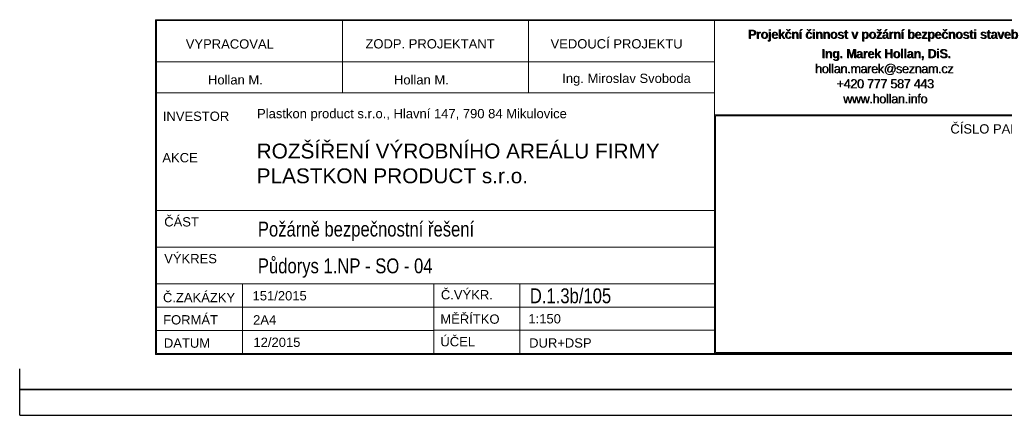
# Model space of a CAD drawing. Header units: millimetres. Extents: x 2886542 to 7567581, y -792623 to 134766.
# Tile 25 of 256: x 3923047 to 3951634, y -374699 to -363199. Entities that reach past the tile are written whole.
import ezdxf

# ---------------------------------------------------------------- set-up
doc = ezdxf.new("R2010")
doc.units = ezdxf.units.MM
doc.layers.add('LEGENDA', color=30, linetype='Continuous')
doc.layers.add('Text obecně', color=7, linetype='Continuous', lineweight=25)
doc.styles.add('ARIAL', font='arial.ttf')

msp = doc.modelspace()

# ---------------------------------------------------------------- linework, layer by layer
at = {"layer": 'LEGENDA', "color": 7, "lineweight": 9}
for p, q in [((3926992.6, -363199.3), (3926992.6, -372931.3)), ((3952695.9, -363199.3), (3926992.6, -363199.3)), ((3952669, -363226.3), (3927019.6, -363226.3)), ((3927019.6, -372904.3), (3927019.6, -363226.3)), ((3932419.5, -365325.1), (3932419.5, -363226.3)), ((3937819.3, -365325.1), (3937819.3, -363226.3)), ((3943219.2, -372904.3), (3943219.2, -363226.3)), ((3943219.2, -364421.9), (3927019.6, -364421.9)), ((3943219.2, -365325.1), (3927019.6, -365325.1)), ((3943219.2, -365963.4), (3952669, -365963.4)), ((3929519.2, -370879.4), (3929519.2, -372904.3)), ((3935070, -370879.4), (3935070, -372901.7)), ((3937569.6, -370879.4), (3937569.6, -372901.7)), ((3927019.6, -372229.3), (3935070, -372229.3)), ((3935070, -372226.7), (3943219.2, -372226.7)), ((3940069.3, -372226.7), (3940118.7, -372226.7)), ((3926992.6, -372931.3), (3952695.9, -372931.3)), ((3927019.6, -372904.3), (3952669, -372904.3))]:
    msp.add_line(p, q, dxfattribs=at)
for points in [[(3943219.2, -365963.4), (3952669, -365963.4), (3952669, -372904.3), (3943219.2, -372904.3)], [(3943249.2, -365993.4), (3952639, -365993.4), (3952639, -372874.3), (3943249.2, -372874.3)]]:
    msp.add_lwpolyline(points, close=True, dxfattribs=at)
at = {"layer": 'Text obecně', "lineweight": 9}
for p, q in [((3943219.2, -368741.5), (3927019.6, -368741.5)), ((3943219.2, -369810.4), (3927019.6, -369810.4)), ((3943219.2, -370879.4), (3926979.1, -370879.4)), ((3943219.2, -371554.4), (3927019.6, -371554.4))]:
    msp.add_line(p, q, dxfattribs=at)
at = {"layer": 'Text obecně'}
for p, q in [((3923047.5, -374699), (3923047.5, -373349.8)), ((3923047.5, -373949), (3953796.7, -373949)), ((3953796.7, -373949), (3923047.5, -373949)), ((3923047.5, -373949), (3953796.7, -373949)), ((3923047.5, -373949), (3953796.7, -373949)), ((3923797.4, -373949), (3953796.7, -373949)), ((3923047.5, -374699), (3954546.7, -374699))]:
    msp.add_line(p, q, dxfattribs=at)

# ---------------------------------------------------------------- texts
at = {"layer": 'LEGENDA', "color": 7, "lineweight": 9, "style": 'ARIAL'}
for s, height, p in [('VYPRACOVAL', 269.99, (3927869.3, -364039.7)), ('ZODP. PROJEKTANT', 269.993, (3933085.9, -364036.1)), ('VEDOUCÍ PROJEKTU', 269.993, (3938459.7, -364036.1)), ('Ing. Miroslav Svoboda', 269.993, (3938799.3, -365039.1)), ('Hollan M.', 269.99, (3928514.2, -365082.3)), ('Hollan M.', 269.99, (3933914, -365082.3)), ('INVESTOR', 269.99, (3927202.9, -366140.7)), ('ČÍSLO PARÉ', 269.99, (3950068.4, -366508.9)), ('AKCE', 269.99, (3927190.2, -367345.5)), ('ČÁST', 269.99, (3927243.3, -369210)), ('VÝKRES', 269.99, (3927243.3, -370278.9)), ('Č.VÝKR.', 269.99, (3935276, -371329.3)), ('Č.ZAKÁZKY', 269.99, (3927206.9, -371410.6)), ('151/2015', 269.99, (3929808.4, -371358.8)), ('FORMÁT', 269.99, (3927212.6, -372057.7)), ('2A4', 269.99, (3929824.4, -372059.3)), ('MĚŘÍTKO', 269.99, (3935261.1, -372037.4)), ('1:150', 269.99, (3937817, -372028)), ('DATUM', 269.99, (3927233.9, -372734.5)), ('12/2015', 269.99, (3929834.2, -372710.6)), ('ÚČEL', 269.99, (3935261.1, -372692.8)), ('DUR+DSP', 269.99, (3937837.9, -372730.4))]:
    msp.add_text(s, height=height, dxfattribs=at).set_placement(p)
at = {"layer": 'LEGENDA', "color": 7, "lineweight": 9, "style": 'ARIAL', "width": 0.8}
for s, height, p in [('Požárně bezpečnostní řešení', 431.989, (3929962.7, -369501.9)), ('Půdorys 1.NP - SO - 04', 431.989, (3929962.7, -370570.9)), ('D.1.3b/105', 431.99, (3937858.4, -371441))]:
    msp.add_text(s, height=height, dxfattribs=at).set_placement(p)
at = {"layer": 'LEGENDA', "color": 7, "lineweight": 9, "attachment_point": 1, "style": 'ARIAL'}
for s, insert, char_height, width in [('{\\fArial|b1|i0|c238|p34;\\W5.2075;\\T0.95;  \\W1;Projekční činnost v požární bezpečnosti staveb\\P\\H0.28571x;\\W9.6431;                   \\W1;\\P\\H3.5x;\\W8.1186;    \\W1;Ing. Marek Hollan, DiS.\\P\\fArial|b0|i0|c238|p34;\\W7.6382;    \\W1;hollan.marek@seznam.cz\\P\\W9.2554;    \\W1;+420 777 587 443\\P\\W9.7463;    \\W1;www.hollan.info}', (3943178.9, -363490.2), 262.493, 9748), ('{\\fArial|b0|i0|c238|p34;\\C0;Plastkon product s.r.o., Hlavní 147, 790 84 Mikulovice}', (3929939.4, -365794.6, 12667.9), 269.993, 18615.936), ('{\\fArial|b0|i0|c238|p34;ROZŠÍŘENÍ VÝROBNÍHO AREÁLU FIRMY\\PPLASTKON PRODUCT s.r.o.\\H1.0808x; }', (3929927.4, -366801.6), 431.989, 20330.645)]:
    msp.add_mtext(s, dxfattribs=dict(at, insert=insert, char_height=char_height, width=width))
at = {"layer": 'LEGENDA', "color": 252, "lineweight": 9, "insert": (3943194, -363495.7), "char_height": 262.493, "width": 9748, "attachment_point": 1, "style": 'ARIAL'}
msp.add_mtext('{\\fArial|b1|i0|c238|p34;\\W5.2075;\\T0.95;  \\W1;Projekční činnost v požární bezpečnosti staveb\\P\\H0.28571x;\\W9.6431;                   \\W1;\\P\\H3.5x;\\W8.1186;    \\W1;Ing. Marek Hollan, DiS.\\P\\fArial|b0|i0|c238|p34;\\W7.6382;    \\W1;hollan.marek@seznam.cz\\P\\W9.2554;    \\W1;+420 777 587 443\\P\\W9.7463;    \\W1;www.hollan.info}', dxfattribs=at)

doc.saveas('drawing.dxf')
